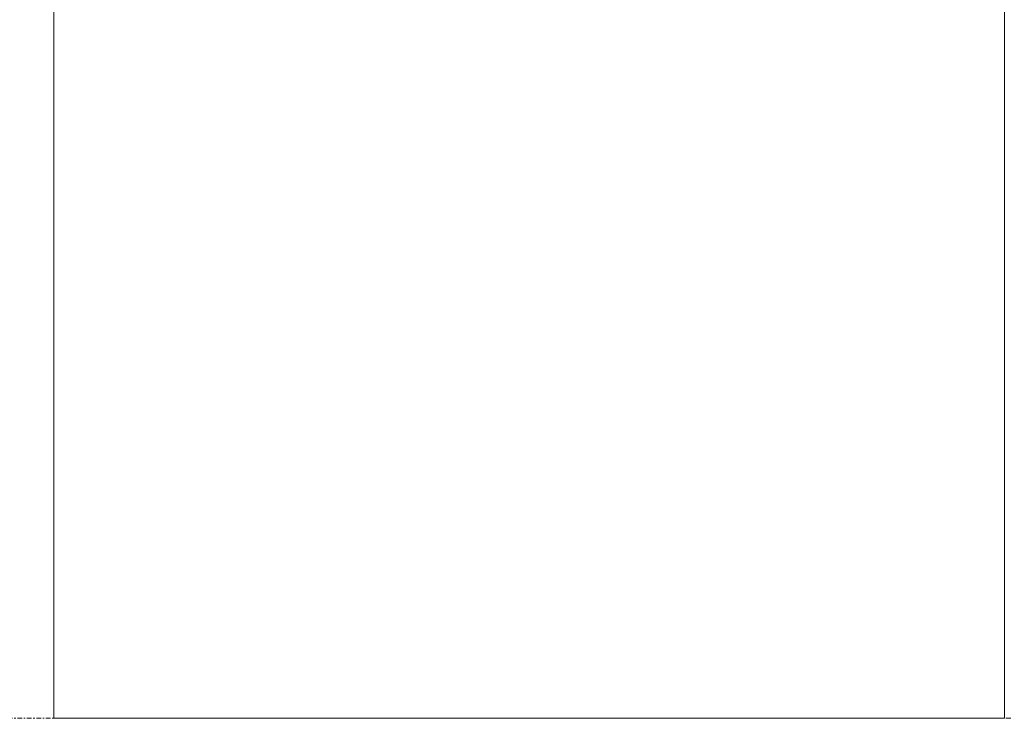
# Model space of a CAD drawing. Header units: millimetres. Extents: x -281 to 145437, y -16481 to 78869.
# Tile 165 of 256: x 27278 to 28521, y 36400 to 37282. Entities that reach past the tile are written whole.
import ezdxf

# ---------------------------------------------------------------- set-up
doc = ezdxf.new("R2010")
doc.units = ezdxf.units.MM
doc.linetypes.add('Grid Line', pattern=[12, 6, -2, 2, -2])
for name, color, linetype, lineweight in [('A--L$01A__Algemeen', 7, 'Continuous', 5), ('A--L$07A__Stramien', 1, 'Continuous', 5), ('A--L82__LosseGebruikersInvent', 1, 'Continuous', 5)]:
    doc.layers.add(name, color=color, linetype=linetype, lineweight=lineweight)

# ---------------------------------------------------------------- blocks, each defined once
blk = doc.blocks.new('NLRS_82_FU_UN_lab en spoel tafels_gen_kad - labtafel zonder onderkast dxbxh 900x1200x950-V203-L_80_ 11')
at = {"layer": 'A--L$01A__Algemeen'}
for p, q in [((-600, 262.7), (-600, -637.3)), ((600, -637.3), (600, 262.7)), ((-600, -637.3), (600, -637.3))]:
    blk.add_line(p, q, dxfattribs=at)

msp = doc.modelspace()

# ---------------------------------------------------------------- linework, layer by layer
at = {"layer": 'A--L$07A__Stramien', "linetype": 'Grid Line'}
msp.add_line((100373, 36400), (-281.1, 36400), dxfattribs=at)

# ---------------------------------------------------------------- block references
at = {"layer": 'A--L82__LosseGebruikersInvent'}
msp.add_blockref('NLRS_82_FU_UN_lab en spoel tafels_gen_kad - labtafel zonder onderkast dxbxh 900x1200x950-V203-L_80_ 11', (27921, 37037.3), dxfattribs=at)

doc.saveas('drawing.dxf')
